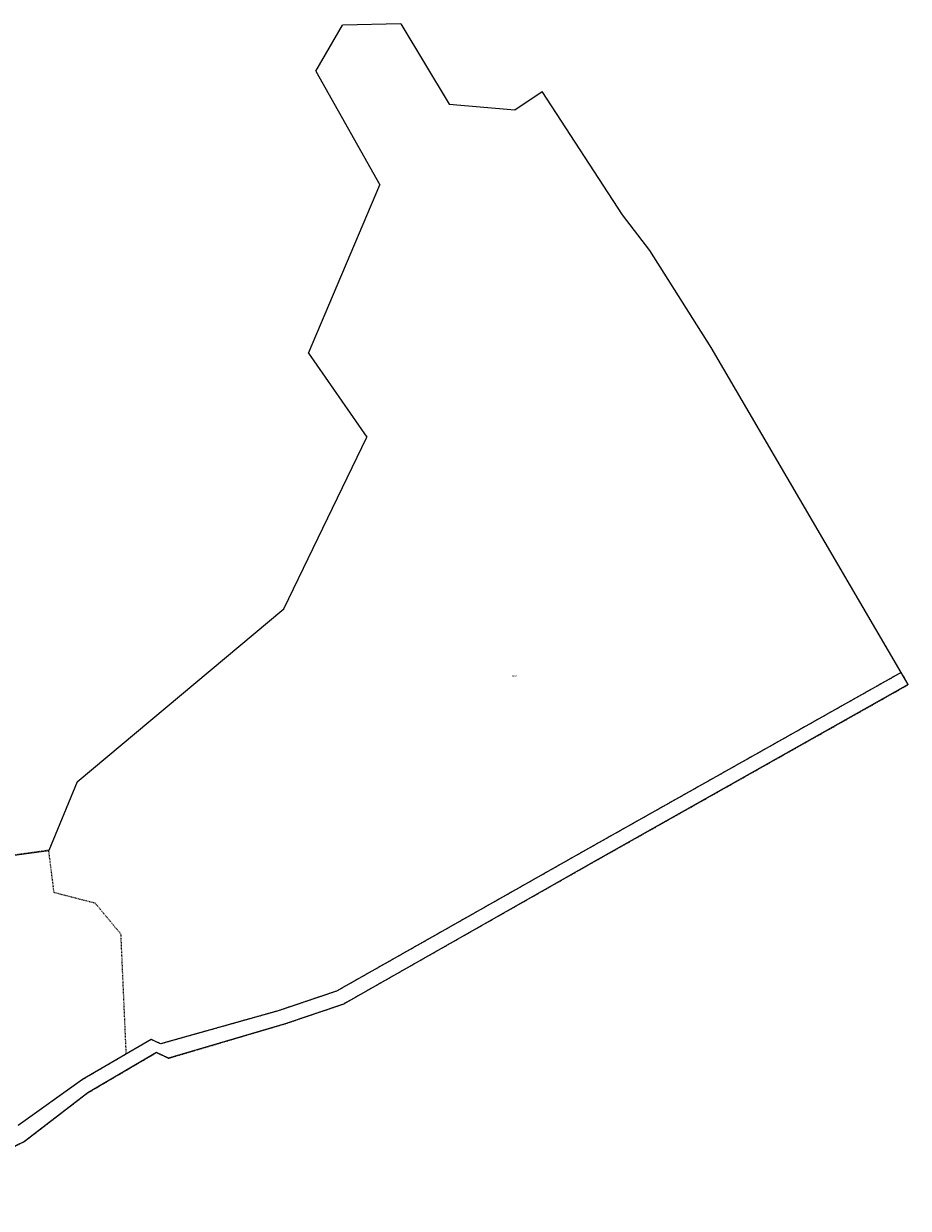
# Model space of a CAD drawing. Header units: metres. Extents: x 5550910 to 5553628, y 5952297 to 5957865.
# Tile 14 of 36: x 5553006 to 5553628, y 5953497 to 5954329. Entities that reach past the tile are written whole.
import ezdxf
from ezdxf.enums import TextEntityAlignment as Align

# ---------------------------------------------------------------- set-up
doc = ezdxf.new("R2010")
doc.units = ezdxf.units.M
doc.linetypes.add('219-500', pattern=[0])
doc.linetypes.add('egug-500', pattern=[1, 0.5, -0.5])
doc.styles.get("Standard").update_dxf_attribs({"font": 'Working1250', "width": 0.75})

msp = doc.modelspace()

# ---------------------------------------------------------------- linework, layer by layer
at = {"layer": '218-kontur użytku gruntowego', "color": 3, "linetype": 'egug-500', "lineweight": 18, "flags": 128}
for points in [[(5553622.91, 5953873.02), (5553455.5, 5953778.78)], [(5553627.84, 5953864.42), (5553622.91, 5953873.02)], [(5553408.18, 5953740.62), (5553627.84, 5953864.42)], [(5553455.5, 5953778.78), (5553403.27, 5953749.38)], [(5553024.08, 5953748.04), (5552977.06, 5953741.57)], [(5553027.82, 5953718.32), (5553024.08, 5953748.04)], [(5553403.27, 5953749.38), (5553226.2, 5953649.13)], [(5553389.23, 5953729.87), (5553408.18, 5953740.62)], [(5553231.03, 5953640.09), (5553389.23, 5953729.87)], [(5553056.73, 5953710.86), (5553027.82, 5953718.32)], [(5553074.81, 5953689.1), (5553056.73, 5953710.86)], [(5553078.52, 5953605.02), (5553074.81, 5953689.1)], [(5553226.2, 5953649.13), (5553185.23, 5953635.3)], [(5553205.56, 5953631.47), (5553231.03, 5953640.09)], [(5553185.23, 5953635.3), (5553102.66, 5953612.08)], [(5553190.04, 5953626.22), (5553205.56, 5953631.47)], [(5553108.07, 5953601.98), (5553190.04, 5953626.22)], [(5553096.03, 5953615.26), (5553078.52, 5953605.02)], [(5553102.66, 5953612.08), (5553096.03, 5953615.26)], [(5553078.52, 5953605.02), (5553047.69, 5953586.99)], [(5553051.49, 5953577.68), (5553099.86, 5953606.04)], [(5553099.86, 5953606.04), (5553108.07, 5953601.98)], [(5553047.69, 5953586.99), (5553002.51, 5953554.82)], [(5553007.14, 5953543.52), (5553051.49, 5953577.68)], [(5552909.46, 5953496.59), (5553007.14, 5953543.52)]]:
    msp.add_lwpolyline(points, dxfattribs=at)
at = {"layer": '219-działka ewidencyjna', "color": 7, "linetype": '219-500', "lineweight": 18, "flags": 128}
for points in [[(5553211.75, 5954295.42), (5553230.31, 5954327.69)], [(5553271.46, 5954328.71), (5553230.31, 5954327.69)], [(5553271.46, 5954328.71), (5553305.26, 5954272.1)], [(5553211.75, 5954295.42), (5553256.73, 5954215.51)], [(5553351.52, 5954268.3), (5553370.7, 5954281.06)], [(5553427.14, 5954194.36), (5553370.7, 5954281.06)], [(5553305.26, 5954272.1), (5553351.52, 5954268.3)], [(5553206.54, 5954097.2), (5553256.73, 5954215.51)], [(5553446.2, 5954169.5), (5553427.14, 5954194.36)], [(5553489.39, 5954101.33), (5553446.2, 5954169.5)], [(5553206.54, 5954097.2), (5553247.57, 5954038.21)], [(5553622.91, 5953873.02), (5553489.39, 5954101.33)], [(5553189.18, 5953917.77), (5553247.57, 5954038.21)], [(5553044, 5953796.08), (5553189.18, 5953917.77)], [(5553622.91, 5953873.02), (5553403.27, 5953749.38)], [(5553627.84, 5953864.42), (5553622.91, 5953873.02)], [(5553627.84, 5953864.42), (5553408.18, 5953740.62)], [(5553044, 5953796.08), (5553024.08, 5953748.04)], [(5552977.06, 5953741.57), (5553024.08, 5953748.04)], [(5553403.27, 5953749.38), (5553226.2, 5953649.13)], [(5553408.18, 5953740.62), (5553231.03, 5953640.09)], [(5553226.2, 5953649.13), (5553185.23, 5953635.3)], [(5553231.03, 5953640.09), (5553190.04, 5953626.22)], [(5553185.23, 5953635.3), (5553102.66, 5953612.08)], [(5553190.04, 5953626.22), (5553108.07, 5953601.98)], [(5553096.03, 5953615.26), (5553047.69, 5953586.99)], [(5553102.66, 5953612.08), (5553096.03, 5953615.26)], [(5553099.86, 5953606.04), (5553051.49, 5953577.68)], [(5553108.07, 5953601.98), (5553099.86, 5953606.04)], [(5553047.69, 5953586.99), (5553002.51, 5953554.82)], [(5553051.49, 5953577.68), (5553007.14, 5953543.52)], [(5553007.14, 5953543.52), (5552909.46, 5953496.59)]]:
    msp.add_lwpolyline(points, dxfattribs=at)

# ---------------------------------------------------------------- texts
at = {"layer": '211-numer działki ewidencyjnej', "color": 7, "linetype": 'CONTINUOUS', "lineweight": 18, "width": 0.79}
msp.add_text('575/7', height=1, dxfattribs=at).set_placement((5553349.66, 5953870.92), align=Align.TOP_LEFT)

doc.saveas('drawing.dxf')
